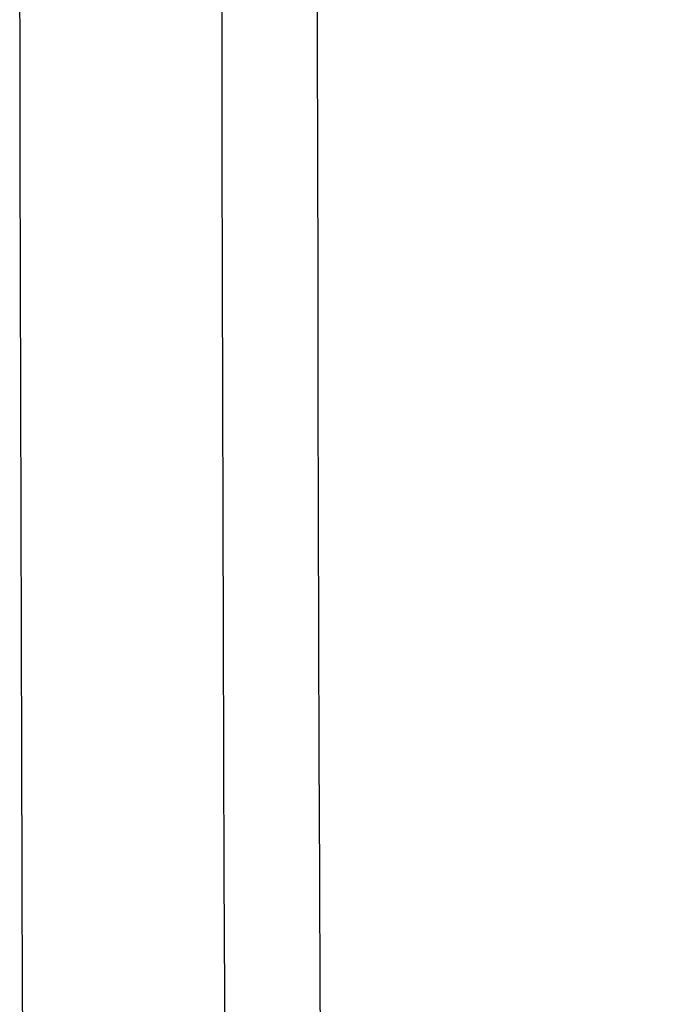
# Model space of a CAD drawing. Header units: millimetres. Extents: x -127 to 127, y -127 to 127.
# Tile 53 of 256: x -38.5969 to -38.5243, y -0.1624 to -0.0513. Entities that reach past the tile are written whole.
import ezdxf

# ---------------------------------------------------------------- set-up
doc = ezdxf.new("R2010")
doc.units = ezdxf.units.MM
doc.header["$MEASUREMENT"] = 0
doc.layers.add('Default', color=7, linetype='Continuous', true_color=0x000000)

msp = doc.modelspace()

# ---------------------------------------------------------------- linework, layer by layer
at = {"layer": 'Default', "color": 9, "true_color": 0xbfbfbf}
for points, knots in [([(38.59695, 0.0003, -454.30774), (38.59695, 38.59724, -454.30774), (0, 38.59724, -454.30774), (-38.59695, 38.59724, -454.30774), (-38.59695, 0.0003, -454.30774), (-38.59695, -38.59665, -454.30774), (0, -38.59665, -454.30774), (38.59695, -38.59665, -454.30774), (38.59695, 0.0003, -454.30774)], [0, 0, 0, 186.526568, 186.526568, 373.053137, 373.053137, 559.579705, 559.579705, 746.106273, 746.106273, 746.106273]), ([(38.57417, 0.0003, -453.66445), (38.57417, 38.57446, -453.66445), (0, 38.57446, -453.66445), (-38.57417, 38.57446, -453.66445), (-38.57417, 0.0003, -453.66445), (-38.57417, -38.57387, -453.66445), (0, -38.57387, -453.66445), (38.57417, -38.57387, -453.66445), (38.57417, 0.0003, -453.66445)], [0, 0, 0, 186.526568, 186.526568, 373.053137, 373.053137, 559.579705, 559.579705, 746.106273, 746.106273, 746.106273]), ([(38.5634, 0.0003, -459.34879), (38.5634, 38.5637, -459.34879), (0, 38.5637, -459.34879), (-38.5634, 38.5637, -459.34879), (-38.5634, 0.0003, -459.34879), (-38.5634, -38.5631, -459.34879), (0, -38.5631, -459.34879), (38.5634, -38.5631, -459.34879), (38.5634, 0.0003, -459.34879)], [0, 0, 0, 77.316702, 77.316702, 154.633405, 154.633405, 231.950107, 231.950107, 309.266809, 309.266809, 309.266809])]:
    msp.add_rational_spline(points, [1, 0.707106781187, 1, 0.707106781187, 1, 0.707106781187, 1, 0.707106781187, 1], degree=2, knots=knots, dxfattribs=at)

doc.saveas('drawing.dxf')
